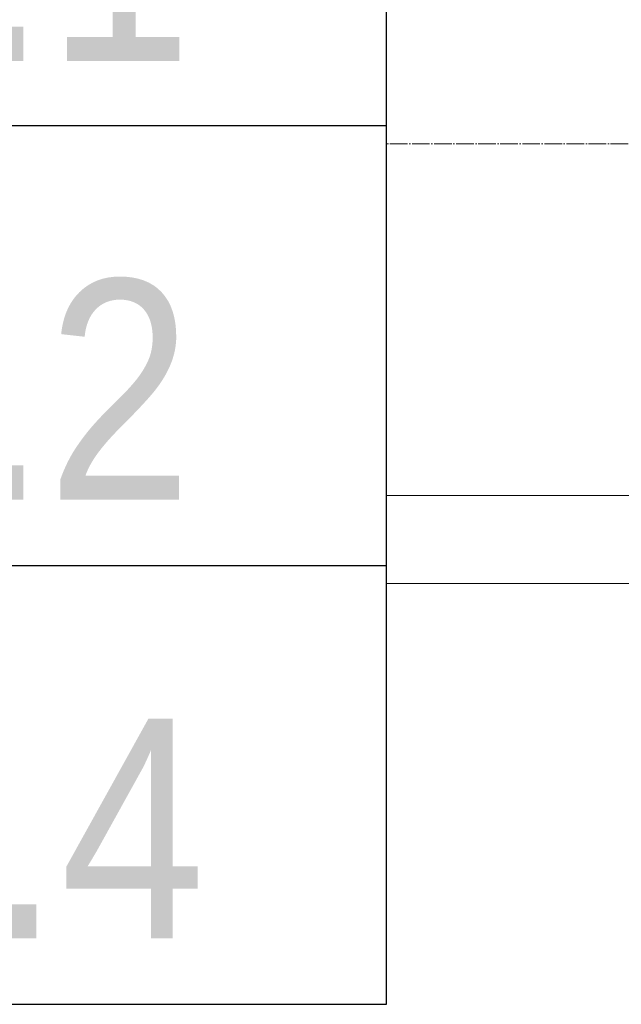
# Model space of a CAD drawing. Header units: millimetres. Extents: x -111 to 116289, y -9307 to 73893.
# Tile 96 of 128: x 66241 to 66926, y 35435 to 36555. Entities that reach past the tile are written whole.
import ezdxf
from ezdxf.enums import TextEntityAlignment as Align

# ---------------------------------------------------------------- set-up
doc = ezdxf.new("R2010")
doc.units = ezdxf.units.MM
doc.set_wipeout_variables(frame=1)
doc.linetypes.add('ADSK_Линия сетки', pattern=[25, 20, -2.5, 0, -2.5])
for name, color, linetype, lineweight in [('Двери', 7, 'Continuous', 18), ('Каркас несущий', 7, 'Continuous', 18), ('Каркас_Импост', 7, 'Continuous', 30), ('КИП_выноска', 6, 'Continuous', 25), ('Оси', 7, 'Continuous', 9), ('Панель', 7, 'Continuous', 30), ('Перекрытия', 7, 'Continuous', 18)]:
    doc.layers.add(name, color=color, linetype=linetype, lineweight=lineweight)
doc.styles.add('Arial', font='arial.ttf', dxfattribs={"width": 0.85, "height": 350})
doc.styles.add('GOST 2.304', font='simplex.shx', dxfattribs={"width": 0.65, "oblique": 15})
doc.styles.get("Standard").update_dxf_attribs({"font": 'arial.ttf'})

# ---------------------------------------------------------------- blocks, each defined once
blk = doc.blocks.new('101_Дверь_Однопольная - _ПЧ_Мет_1000х2000_Блок кладовых_EI60_Пр-4427903-Оборудование_B2_-11_400__На лист секция 5_-11_400')
at = {"layer": 'Каркас_Импост', "color": 253, "true_color": 0xaaaaaa}
for p, q in [((-585, 100), (-525, 100)), ((-525, 100), (-525, 60)), ((-525, 60), (-515, 60)), ((-515, 60), (-515, -15)), ((-515, -15), (-585, -15))]:
    blk.add_line(p, q, dxfattribs=at)
at = {"layer": 'Панель', "color": 253, "true_color": 0xaaaaaa}
for p, q in [((-525, 100), (-525, 1150)), ((-485, 1150), (-485, 100)), ((-485, 100), (-525, 100))]:
    blk.add_line(p, q, dxfattribs=at)
blk.add_arc((-525, 100), 1050, 0, 90, dxfattribs=at)
blk = doc.blocks.new('ПР - _ПЧ_1200_200_Оп250-250_Шаг300_Арм16_Арм10-3232359-Оборудование_B2_-11_400__На лист секция 5_-11_400')
at = {"layer": 'Каркас несущий', "color": 21, "true_color": 0xffaaaa}
for p, q in [((-850, 0), (850, 0)), ((-515, 0), (515, 0))]:
    blk.add_line(p, q, dxfattribs=at)
blk = doc.blocks.new('135_SLK_GD_AR_rvt-1-Оборудование_B2_-11_400__На лист секция 5_-11_400')
at = {"layer": 'Перекрытия', "color": 253, "true_color": 0xaaaaaa}
for p, q in [((-13012234.7, -9295400.3), (-13013244.7, -9295400.3)), ((-13013244.7, -9295400.3), (-13012234.7, -9295400.3))]:
    blk.add_line(p, q, dxfattribs=at)
at = {"layer": 'Двери', "color": 253, "lineweight": 18, "true_color": 0xaaaaaa}
blk.add_blockref('101_Дверь_Однопольная - _ПЧ_Мет_1000х2000_Блок кладовых_EI60_Пр-4427903-Оборудование_B2_-11_400__На лист секция 5_-11_400', (-13012759.7, -9295500.3), dxfattribs=at)
at = {"layer": 'Каркас несущий', "color": 253, "lineweight": 18, "true_color": 0xaaaaaa}
blk.add_blockref('ПР - _ПЧ_1200_200_Оп250-250_Шаг300_Арм16_Арм10-3232359-Оборудование_B2_-11_400__На лист секция 5_-11_400', (-13012759.7, -9295500.3), dxfattribs=at)
blk = doc.blocks.new('A$Cffbd38bb')
at = {"layer": 'Оси', "color": 253, "linetype": 'ADSK_Линия сетки', "true_color": 0xaaaaaa}
blk.add_line((106567.9, 35329.5), (800, 35329.5), dxfattribs=at)
at = {"lineweight": 5}
blk.add_blockref('135_SLK_GD_AR_rvt-1-Оборудование_B2_-11_400__На лист секция 5_-11_400', (13077777.1, 9330329.8), dxfattribs=at)
blk = doc.blocks.new('*U190')
at = {"color": 0, "linetype": 'Continuous', "lineweight": 30, "ltscale": 75, "width": 0.85, "flags": 104}
blk.add_attdef('ПРИМЕЧАНИЕ_1', text='', height=2.5, dxfattribs=at).set_placement((8, 3.611), align=Align.BOTTOM_CENTER)
at = {"color": 0, "lineweight": 30, "width": 0.85, "flags": 104}
blk.add_attdef('ПРИМЕЧАНИЕ_2', text='', height=2.5, dxfattribs=at).set_placement((8, -7.53), align=Align.BOTTOM_CENTER)
at = {"color": 0, "lineweight": 30, "style": 'GOST 2.304', "width": 0.85}
for tag, p in [('ИМЯ_КАБЕЛЯ_2', (8, -7.5)), ('ИМЯ_КАБЕЛЯ_3', (8, -12.5)), ('ИМЯ_КАБЕЛЯ_4', (8, -17.5)), ('ИМЯ_КАБЕЛЯ_5', (8, -22.5)), ('ИМЯ_КАБЕЛЯ_6', (8, -27.5)), ('ИМЯ_КАБЕЛЯ_7', (8, -32.5)), ('ИМЯ_КАБЕЛЯ_8', (8, -37.5)), ('ИМЯ_КАБЕЛЯ_9', (8, -42.5))]:
    blk.add_attdef(tag, text='', height=2.5, dxfattribs=at).set_placement(p, align=Align.BOTTOM_CENTER)
at = {"linetype": 'Continuous'}
blk.add_wipeout([(0, 2.5), (16, 2.5), (16, -2.5), (0, -2.5)], dxfattribs=at)
at = {"color": 0, "linetype": 'Continuous'}
blk.add_lwpolyline([(0, -2.5), (16, -2.5), (16, 2.5), (0, 2.5)], close=True, dxfattribs=at)
at = {"color": 0, "lineweight": 30, "style": 'GOST 2.304', "width": 0.85}
blk.add_attdef('ИМЯ_КАБЕЛЯ_1', text='', height=2.5, dxfattribs=at).set_placement((8, -2.5), align=Align.BOTTOM_CENTER)

msp = doc.modelspace()

# ---------------------------------------------------------------- block references
msp.add_blockref('A$Cffbd38bb', (1805.7, 1084))

# ---------------------------------------------------------------- next in the draw order: block references
at = {"layer": 'КИП_выноска'}
ref = msp.add_blockref('*U190', (65058.4, 35684.8), dxfattribs=dict(at, xscale=100, yscale=100, zscale=100))
ref.add_attrib('ИМЯ_КАБЕЛЯ_1', 'LS1.20.4', dxfattribs={"layer": '0', "color": 0, "lineweight": 30, "height": 250, "style": 'Arial', "width": 0.85}).set_placement((65858.4, 35434.8), align=Align.BOTTOM_CENTER)

# ---------------------------------------------------------------- next in the draw order: block references
ref = msp.add_blockref('*U190', (65058.4, 36682.8), dxfattribs=dict(at, xscale=100, yscale=100, zscale=100))
ref.add_attrib('ИМЯ_КАБЕЛЯ_1', 'ДН1.20.1 ', dxfattribs={"layer": '0', "color": 0, "lineweight": 30, "height": 250, "style": 'Arial', "width": 0.85}).set_placement((65858.4, 36432.8), align=Align.BOTTOM_CENTER)

# ---------------------------------------------------------------- next in the draw order: block references
ref = msp.add_blockref('*U190', (65058.4, 36183.8), dxfattribs=dict(at, xscale=100, yscale=100, zscale=100))
ref.add_attrib('ИМЯ_КАБЕЛЯ_1', 'ДН1.20.2 ', dxfattribs={"layer": '0', "color": 0, "lineweight": 30, "height": 250, "style": 'Arial', "width": 0.85}).set_placement((65858.4, 35933.8), align=Align.BOTTOM_CENTER)

doc.saveas('drawing.dxf')
